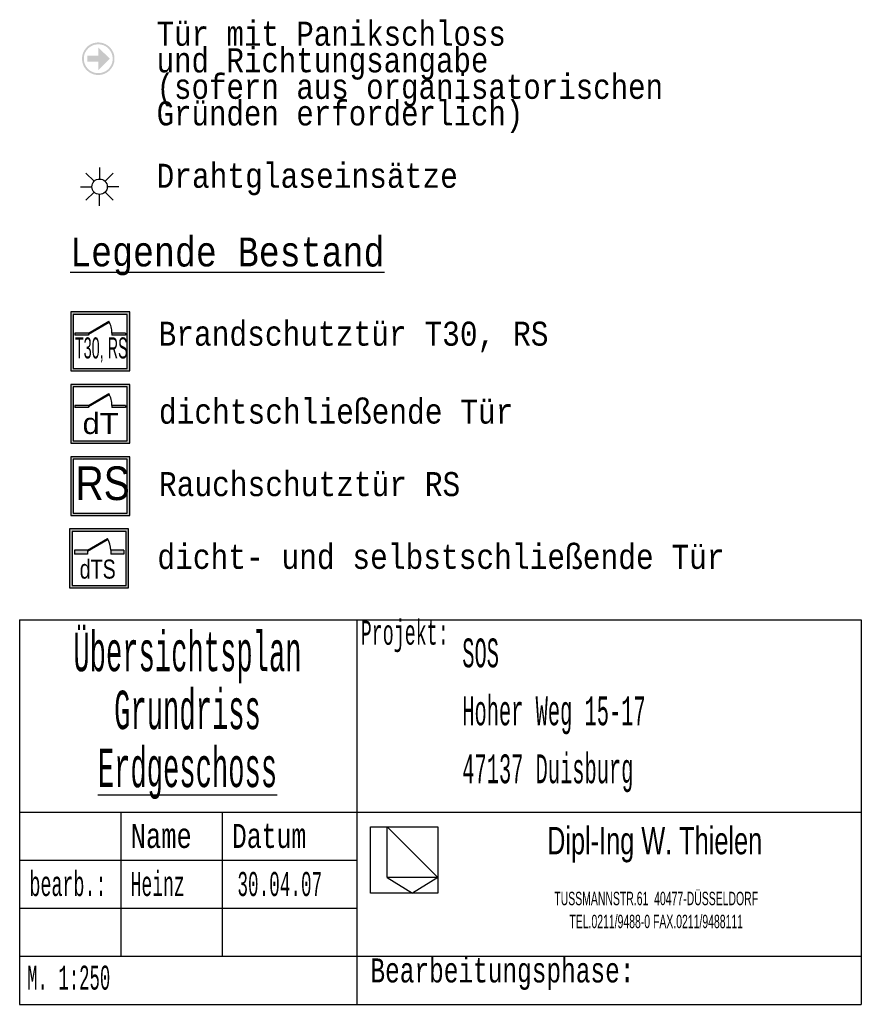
# Model space of a CAD drawing. Header units: metres. Extents: x -5 to 103, y -16 to 22.
# Tile 1 of 23: x -5.3581 to -5.2706, y -5.0678 to -4.9654. Entities that reach past the tile are written whole.
import ezdxf

# ---------------------------------------------------------------- set-up
doc = ezdxf.new("R2010")
doc.units = ezdxf.units.M
doc.linetypes.add('AUSGEZOGEN', pattern=[0])
doc.layers.add('XR$3$STANDARD', color=7, linetype='Continuous', lineweight=25)
doc.layers.add('XR$3$WAENDE', color=7, linetype='Continuous', lineweight=13)
doc.styles.add('ARIAL', font='ARIAL.TTF')
doc.styles.add('LUCIDACONSOLE', font='LUCON.TTF')

# ---------------------------------------------------------------- blocks, each defined once
blk = doc.blocks.new('NSY108')
at = {"color": 0, "linetype": 'ByBlock', "lineweight": -2}
for p, q in [((-0.000354, 0.000354), (-0.000141, 0.000141)), ((0, 0.0005), (0, 0.0002)), ((0.000354, 0.000354), (0.000141, 0.000141)), ((-0.0005, 0), (-0.0002, 0)), ((0.0005, 0), (0.0002, 0)), ((-0.000354, -0.000354), (-0.000141, -0.000141)), ((0, -0.0005), (0, -0.0002)), ((0.000354, -0.000354), (0.000141, -0.000141))]:
    blk.add_line(p, q, dxfattribs=at)
blk.add_circle((0, 0), 0.0002, dxfattribs=at)

msp = doc.modelspace()

# ---------------------------------------------------------------- hatches: boundary and pattern name
at = {"layer": 'XR$3$STANDARD', "linetype": 'AUSGEZOGEN', "lineweight": 13}
h = msp.add_hatch(color=6, dxfattribs=at)
h.paths.add_polyline_path([(-5.34824, -4.96949), (-5.34824, -4.96946), (-5.34824, -4.96943), (-5.34824, -4.9694), (-5.34824, -4.96937), (-5.34824, -4.96934), (-5.34825, -4.96931), (-5.34825, -4.96928), (-5.34825, -4.96925), (-5.34826, -4.96923), (-5.34826, -4.9692), (-5.34827, -4.96917), (-5.34827, -4.96914), (-5.34828, -4.96911), (-5.34829, -4.96908), (-5.34829, -4.96905), (-5.3483, -4.96902), (-5.34831, -4.969), (-5.34832, -4.96897), (-5.34833, -4.96894), (-5.34834, -4.96891), (-5.34835, -4.96888), (-5.34836, -4.96886), (-5.34837, -4.96883), (-5.34838, -4.9688), (-5.3484, -4.96878), (-5.34841, -4.96875), (-5.34842, -4.96872), (-5.34844, -4.9687), (-5.34845, -4.96867), (-5.34846, -4.96865), (-5.34848, -4.96862), (-5.34849, -4.96859), (-5.34851, -4.96857), (-5.34853, -4.96854), (-5.34854, -4.96852), (-5.34856, -4.9685), (-5.34858, -4.96847), (-5.3486, -4.96845), (-5.34861, -4.96843), (-5.34863, -4.9684), (-5.34865, -4.96838), (-5.34867, -4.96836), (-5.34869, -4.96834), (-5.34871, -4.96832), (-5.34873, -4.96829), (-5.34875, -4.96827), (-5.34877, -4.96825), (-5.3488, -4.96823), (-5.34882, -4.96821), (-5.34884, -4.9682), (-5.34886, -4.96818), (-5.34889, -4.96816), (-5.34891, -4.96814), (-5.34893, -4.96812), (-5.34896, -4.96811), (-5.34898, -4.96809), (-5.34901, -4.96807), (-5.34903, -4.96806), (-5.34906, -4.96804), (-5.34908, -4.96803), (-5.34911, -4.96801), (-5.34913, -4.968), (-5.34916, -4.96798), (-5.34919, -4.96797), (-5.34921, -4.96796), (-5.34924, -4.96795), (-5.34927, -4.96793), (-5.34929, -4.96792), (-5.34932, -4.96791), (-5.34935, -4.9679), (-5.34938, -4.96789), (-5.3494, -4.96788), (-5.34943, -4.96787), (-5.34946, -4.96787), (-5.34949, -4.96786), (-5.34952, -4.96785), (-5.34955, -4.96784), (-5.34958, -4.96784), (-5.3496, -4.96783), (-5.34963, -4.96783), (-5.34966, -4.96782), (-5.34969, -4.96782), (-5.34972, -4.96781), (-5.34975, -4.96781), (-5.34978, -4.96781), (-5.34981, -4.9678), (-5.34984, -4.9678), (-5.34987, -4.9678), (-5.3499, -4.9678), (-5.34993, -4.9678), (-5.34996, -4.9678), (-5.34999, -4.9678), (-5.35002, -4.9678), (-5.35005, -4.9678), (-5.35007, -4.96781), (-5.3501, -4.96781), (-5.35013, -4.96781), (-5.35016, -4.96782), (-5.35019, -4.96782), (-5.35022, -4.96783), (-5.35025, -4.96783), (-5.35028, -4.96784), (-5.35031, -4.96784), (-5.35034, -4.96785), (-5.35036, -4.96786), (-5.35039, -4.96787), (-5.35042, -4.96787), (-5.35045, -4.96788), (-5.35048, -4.96789), (-5.35051, -4.9679), (-5.35053, -4.96791), (-5.35056, -4.96792), (-5.35059, -4.96793), (-5.35061, -4.96795), (-5.35064, -4.96796), (-5.35067, -4.96797), (-5.35069, -4.96798), (-5.35072, -4.968), (-5.35075, -4.96801), (-5.35077, -4.96803), (-5.3508, -4.96804), (-5.35082, -4.96806), (-5.35085, -4.96807), (-5.35087, -4.96809), (-5.3509, -4.96811), (-5.35092, -4.96812), (-5.35094, -4.96814), (-5.35097, -4.96816), (-5.35099, -4.96818), (-5.35101, -4.9682), (-5.35104, -4.96821), (-5.35106, -4.96823), (-5.35108, -4.96825), (-5.3511, -4.96827), (-5.35112, -4.96829), (-5.35114, -4.96832), (-5.35116, -4.96834), (-5.35118, -4.96836), (-5.3512, -4.96838), (-5.35122, -4.9684), (-5.35124, -4.96843), (-5.35126, -4.96845), (-5.35128, -4.96847), (-5.35129, -4.9685), (-5.35131, -4.96852), (-5.35133, -4.96854), (-5.35134, -4.96857), (-5.35136, -4.96859), (-5.35138, -4.96862), (-5.35139, -4.96865), (-5.35141, -4.96867), (-5.35142, -4.9687), (-5.35143, -4.96872), (-5.35145, -4.96875), (-5.35146, -4.96878), (-5.35147, -4.9688), (-5.35148, -4.96883), (-5.35149, -4.96886), (-5.35151, -4.96888), (-5.35152, -4.96891), (-5.35153, -4.96894), (-5.35153, -4.96897), (-5.35154, -4.969), (-5.35155, -4.96902), (-5.35156, -4.96905), (-5.35157, -4.96908), (-5.35157, -4.96911), (-5.35158, -4.96914), (-5.35159, -4.96917), (-5.35159, -4.9692), (-5.3516, -4.96923), (-5.3516, -4.96925), (-5.3516, -4.96928), (-5.35161, -4.96931), (-5.35161, -4.96934), (-5.35161, -4.96937), (-5.35162, -4.9694), (-5.35162, -4.96943), (-5.35162, -4.96946), (-5.35162, -4.96949), (-5.35162, -4.96952), (-5.35162, -4.96955), (-5.35162, -4.96958), (-5.35161, -4.96961), (-5.35161, -4.96964), (-5.35161, -4.96967), (-5.3516, -4.9697), (-5.3516, -4.96973), (-5.3516, -4.96975), (-5.35159, -4.96978), (-5.35159, -4.96981), (-5.35158, -4.96984), (-5.35157, -4.96987), (-5.35157, -4.9699), (-5.35156, -4.96993), (-5.35155, -4.96996), (-5.35154, -4.96998), (-5.35153, -4.97001), (-5.35153, -4.97004), (-5.35152, -4.97007), (-5.35151, -4.9701), (-5.35149, -4.97012), (-5.35148, -4.97015), (-5.35147, -4.97018), (-5.35146, -4.9702), (-5.35145, -4.97023), (-5.35143, -4.97026), (-5.35142, -4.97028), (-5.35141, -4.97031), (-5.35139, -4.97034), (-5.35138, -4.97036), (-5.35136, -4.97039), (-5.35134, -4.97041), (-5.35133, -4.97044), (-5.35131, -4.97046), (-5.35129, -4.97048), (-5.35128, -4.97051), (-5.35126, -4.97053), (-5.35124, -4.97055), (-5.35122, -4.97058), (-5.3512, -4.9706), (-5.35118, -4.97062), (-5.35116, -4.97064), (-5.35114, -4.97066), (-5.35112, -4.97069), (-5.3511, -4.97071), (-5.35108, -4.97073), (-5.35106, -4.97075), (-5.35104, -4.97077), (-5.35101, -4.97078), (-5.35099, -4.9708), (-5.35097, -4.97082), (-5.35094, -4.97084), (-5.35092, -4.97086), (-5.3509, -4.97087), (-5.35087, -4.97089), (-5.35085, -4.97091), (-5.35082, -4.97092), (-5.3508, -4.97094), (-5.35077, -4.97095), (-5.35075, -4.97097), (-5.35072, -4.97098), (-5.35069, -4.971), (-5.35067, -4.97101), (-5.35064, -4.97102), (-5.35061, -4.97103), (-5.35059, -4.97105), (-5.35056, -4.97106), (-5.35053, -4.97107), (-5.35051, -4.97108), (-5.35048, -4.97109), (-5.35045, -4.9711), (-5.35042, -4.97111), (-5.35039, -4.97111), (-5.35036, -4.97112), (-5.35034, -4.97113), (-5.35031, -4.97114), (-5.35028, -4.97114), (-5.35025, -4.97115), (-5.35022, -4.97115), (-5.35019, -4.97116), (-5.35016, -4.97116), (-5.35013, -4.97117), (-5.3501, -4.97117), (-5.35007, -4.97117), (-5.35005, -4.97118), (-5.35002, -4.97118), (-5.34999, -4.97118), (-5.34996, -4.97118), (-5.34993, -4.97118), (-5.3499, -4.97118), (-5.34987, -4.97118), (-5.34984, -4.97118), (-5.34981, -4.97118), (-5.34978, -4.97117), (-5.34975, -4.97117), (-5.34972, -4.97117), (-5.34969, -4.97116), (-5.34966, -4.97116), (-5.34963, -4.97115), (-5.3496, -4.97115), (-5.34958, -4.97114), (-5.34955, -4.97114), (-5.34952, -4.97113), (-5.34949, -4.97112), (-5.34946, -4.97111), (-5.34943, -4.97111), (-5.3494, -4.9711), (-5.34938, -4.97109), (-5.34935, -4.97108), (-5.34932, -4.97107), (-5.34929, -4.97106), (-5.34927, -4.97105), (-5.34924, -4.97103), (-5.34921, -4.97102), (-5.34919, -4.97101), (-5.34916, -4.971), (-5.34913, -4.97098), (-5.34911, -4.97097), (-5.34908, -4.97095), (-5.34906, -4.97094), (-5.34903, -4.97092), (-5.34901, -4.97091), (-5.34898, -4.97089), (-5.34896, -4.97087), (-5.34893, -4.97086), (-5.34891, -4.97084), (-5.34889, -4.97082), (-5.34886, -4.9708), (-5.34884, -4.97078), (-5.34882, -4.97077), (-5.3488, -4.97075), (-5.34877, -4.97073), (-5.34875, -4.97071), (-5.34873, -4.97069), (-5.34871, -4.97066), (-5.34869, -4.97064), (-5.34867, -4.97062), (-5.34865, -4.9706), (-5.34863, -4.97058), (-5.34861, -4.97055), (-5.3486, -4.97053), (-5.34858, -4.97051), (-5.34856, -4.97048), (-5.34854, -4.97046), (-5.34853, -4.97044), (-5.34851, -4.97041), (-5.34849, -4.97039), (-5.34848, -4.97036), (-5.34846, -4.97034), (-5.34845, -4.97031), (-5.34844, -4.97028), (-5.34842, -4.97026), (-5.34841, -4.97023), (-5.3484, -4.9702), (-5.34838, -4.97018), (-5.34837, -4.97015), (-5.34836, -4.97012), (-5.34835, -4.9701), (-5.34834, -4.97007), (-5.34833, -4.97004), (-5.34832, -4.97001), (-5.34831, -4.96998), (-5.3483, -4.96996), (-5.34829, -4.96993), (-5.34829, -4.9699), (-5.34828, -4.96987), (-5.34827, -4.96984), (-5.34827, -4.96981), (-5.34826, -4.96978), (-5.34826, -4.96975), (-5.34825, -4.96973), (-5.34825, -4.9697), (-5.34825, -4.96967), (-5.34824, -4.96964), (-5.34824, -4.96961), (-5.34824, -4.96958), (-5.34824, -4.96955), (-5.34824, -4.96952)])
h.paths.add_polyline_path([(-5.34843, -4.96946), (-5.34843, -4.96949), (-5.34843, -4.96952), (-5.34843, -4.96954), (-5.34843, -4.96957), (-5.34843, -4.96959), (-5.34844, -4.96962), (-5.34844, -4.96965), (-5.34844, -4.96967), (-5.34844, -4.9697), (-5.34845, -4.96972), (-5.34845, -4.96975), (-5.34846, -4.96978), (-5.34846, -4.9698), (-5.34847, -4.96983), (-5.34847, -4.96985), (-5.34848, -4.96988), (-5.34849, -4.9699), (-5.34849, -4.96993), (-5.3485, -4.96995), (-5.34851, -4.96998), (-5.34852, -4.97), (-5.34853, -4.97003), (-5.34854, -4.97005), (-5.34855, -4.97008), (-5.34856, -4.9701), (-5.34857, -4.97012), (-5.34858, -4.97015), (-5.34859, -4.97017), (-5.3486, -4.97019), (-5.34862, -4.97022), (-5.34863, -4.97024), (-5.34864, -4.97026), (-5.34866, -4.97028), (-5.34867, -4.97031), (-5.34869, -4.97033), (-5.3487, -4.97035), (-5.34872, -4.97037), (-5.34873, -4.97039), (-5.34875, -4.97041), (-5.34876, -4.97043), (-5.34878, -4.97045), (-5.3488, -4.97047), (-5.34881, -4.97049), (-5.34883, -4.97051), (-5.34885, -4.97053), (-5.34887, -4.97055), (-5.34889, -4.97057), (-5.34891, -4.97059), (-5.34892, -4.9706), (-5.34894, -4.97062), (-5.34896, -4.97064), (-5.34898, -4.97065), (-5.34901, -4.97067), (-5.34903, -4.97069), (-5.34905, -4.9707), (-5.34907, -4.97072), (-5.34909, -4.97073), (-5.34911, -4.97075), (-5.34913, -4.97076), (-5.34916, -4.97077), (-5.34918, -4.97079), (-5.3492, -4.9708), (-5.34922, -4.97081), (-5.34925, -4.97082), (-5.34927, -4.97084), (-5.34929, -4.97085), (-5.34932, -4.97086), (-5.34934, -4.97087), (-5.34937, -4.97088), (-5.34939, -4.97089), (-5.34941, -4.9709), (-5.34944, -4.97091), (-5.34946, -4.97091), (-5.34949, -4.97092), (-5.34951, -4.97093), (-5.34954, -4.97094), (-5.34956, -4.97094), (-5.34959, -4.97095), (-5.34962, -4.97096), (-5.34964, -4.97096), (-5.34967, -4.97097), (-5.34969, -4.97097), (-5.34972, -4.97097), (-5.34974, -4.97098), (-5.34977, -4.97098), (-5.3498, -4.97098), (-5.34982, -4.97098), (-5.34985, -4.97099), (-5.34987, -4.97099), (-5.3499, -4.97099), (-5.34993, -4.97099), (-5.34995, -4.97099), (-5.34998, -4.97099), (-5.35001, -4.97099), (-5.35003, -4.97098), (-5.35006, -4.97098), (-5.35008, -4.97098), (-5.35011, -4.97098), (-5.35014, -4.97097), (-5.35016, -4.97097), (-5.35019, -4.97097), (-5.35021, -4.97096), (-5.35024, -4.97096), (-5.35026, -4.97095), (-5.35029, -4.97094), (-5.35031, -4.97094), (-5.35034, -4.97093), (-5.35037, -4.97092), (-5.35039, -4.97091), (-5.35041, -4.97091), (-5.35044, -4.9709), (-5.35046, -4.97089), (-5.35049, -4.97088), (-5.35051, -4.97087), (-5.35054, -4.97086), (-5.35056, -4.97085), (-5.35058, -4.97084), (-5.35061, -4.97082), (-5.35063, -4.97081), (-5.35065, -4.9708), (-5.35068, -4.97079), (-5.3507, -4.97077), (-5.35072, -4.97076), (-5.35074, -4.97075), (-5.35076, -4.97073), (-5.35079, -4.97072), (-5.35081, -4.9707), (-5.35083, -4.97069), (-5.35085, -4.97067), (-5.35087, -4.97065), (-5.35089, -4.97064), (-5.35091, -4.97062), (-5.35093, -4.9706), (-5.35095, -4.97059), (-5.35097, -4.97057), (-5.35099, -4.97055), (-5.351, -4.97053), (-5.35102, -4.97051), (-5.35104, -4.97049), (-5.35106, -4.97047), (-5.35107, -4.97045), (-5.35109, -4.97043), (-5.35111, -4.97041), (-5.35112, -4.97039), (-5.35114, -4.97037), (-5.35115, -4.97035), (-5.35117, -4.97033), (-5.35118, -4.97031), (-5.3512, -4.97028), (-5.35121, -4.97026), (-5.35122, -4.97024), (-5.35124, -4.97022), (-5.35125, -4.97019), (-5.35126, -4.97017), (-5.35127, -4.97015), (-5.35128, -4.97012), (-5.3513, -4.9701), (-5.35131, -4.97008), (-5.35132, -4.97005), (-5.35133, -4.97003), (-5.35133, -4.97), (-5.35134, -4.96998), (-5.35135, -4.96995), (-5.35136, -4.96993), (-5.35137, -4.9699), (-5.35137, -4.96988), (-5.35138, -4.96985), (-5.35139, -4.96983), (-5.35139, -4.9698), (-5.3514, -4.96978), (-5.3514, -4.96975), (-5.35141, -4.96972), (-5.35141, -4.9697), (-5.35141, -4.96967), (-5.35142, -4.96965), (-5.35142, -4.96962), (-5.35142, -4.96959), (-5.35142, -4.96957), (-5.35142, -4.96954), (-5.35142, -4.96952), (-5.35143, -4.96949), (-5.35142, -4.96946), (-5.35142, -4.96944), (-5.35142, -4.96941), (-5.35142, -4.96939), (-5.35142, -4.96936), (-5.35142, -4.96933), (-5.35141, -4.96931), (-5.35141, -4.96928), (-5.35141, -4.96926), (-5.3514, -4.96923), (-5.3514, -4.9692), (-5.35139, -4.96918), (-5.35139, -4.96915), (-5.35138, -4.96913), (-5.35137, -4.9691), (-5.35137, -4.96908), (-5.35136, -4.96905), (-5.35135, -4.96903), (-5.35134, -4.969), (-5.35133, -4.96898), (-5.35133, -4.96895), (-5.35132, -4.96893), (-5.35131, -4.9689), (-5.3513, -4.96888), (-5.35128, -4.96886), (-5.35127, -4.96883), (-5.35126, -4.96881), (-5.35125, -4.96879), (-5.35124, -4.96876), (-5.35122, -4.96874), (-5.35121, -4.96872), (-5.3512, -4.9687), (-5.35118, -4.96867), (-5.35117, -4.96865), (-5.35115, -4.96863), (-5.35114, -4.96861), (-5.35112, -4.96859), (-5.35111, -4.96857), (-5.35109, -4.96855), (-5.35107, -4.96853), (-5.35106, -4.96851), (-5.35104, -4.96849), (-5.35102, -4.96847), (-5.351, -4.96845), (-5.35099, -4.96843), (-5.35097, -4.96841), (-5.35095, -4.96839), (-5.35093, -4.96838), (-5.35091, -4.96836), (-5.35089, -4.96834), (-5.35087, -4.96833), (-5.35085, -4.96831), (-5.35083, -4.96829), (-5.35081, -4.96828), (-5.35079, -4.96826), (-5.35076, -4.96825), (-5.35074, -4.96823), (-5.35072, -4.96822), (-5.3507, -4.96821), (-5.35068, -4.96819), (-5.35065, -4.96818), (-5.35063, -4.96817), (-5.35061, -4.96816), (-5.35058, -4.96814), (-5.35056, -4.96813), (-5.35054, -4.96812), (-5.35051, -4.96811), (-5.35049, -4.9681), (-5.35046, -4.96809), (-5.35044, -4.96808), (-5.35041, -4.96807), (-5.35039, -4.96807), (-5.35037, -4.96806), (-5.35034, -4.96805), (-5.35031, -4.96804), (-5.35029, -4.96804), (-5.35026, -4.96803), (-5.35024, -4.96802), (-5.35021, -4.96802), (-5.35019, -4.96801), (-5.35016, -4.96801), (-5.35014, -4.96801), (-5.35011, -4.968), (-5.35008, -4.968), (-5.35006, -4.968), (-5.35003, -4.968), (-5.35001, -4.96799), (-5.34998, -4.96799), (-5.34995, -4.96799), (-5.34993, -4.96799), (-5.3499, -4.96799), (-5.34987, -4.96799), (-5.34985, -4.96799), (-5.34982, -4.968), (-5.3498, -4.968), (-5.34977, -4.968), (-5.34974, -4.968), (-5.34972, -4.96801), (-5.34969, -4.96801), (-5.34967, -4.96801), (-5.34964, -4.96802), (-5.34962, -4.96802), (-5.34959, -4.96803), (-5.34956, -4.96804), (-5.34954, -4.96804), (-5.34951, -4.96805), (-5.34949, -4.96806), (-5.34946, -4.96807), (-5.34944, -4.96807), (-5.34941, -4.96808), (-5.34939, -4.96809), (-5.34937, -4.9681), (-5.34934, -4.96811), (-5.34932, -4.96812), (-5.34929, -4.96813), (-5.34927, -4.96814), (-5.34925, -4.96816), (-5.34922, -4.96817), (-5.3492, -4.96818), (-5.34918, -4.96819), (-5.34916, -4.96821), (-5.34913, -4.96822), (-5.34911, -4.96823), (-5.34909, -4.96825), (-5.34907, -4.96826), (-5.34905, -4.96828), (-5.34903, -4.96829), (-5.34901, -4.96831), (-5.34898, -4.96833), (-5.34896, -4.96834), (-5.34894, -4.96836), (-5.34892, -4.96838), (-5.34891, -4.96839), (-5.34889, -4.96841), (-5.34887, -4.96843), (-5.34885, -4.96845), (-5.34883, -4.96847), (-5.34881, -4.96849), (-5.3488, -4.96851), (-5.34878, -4.96853), (-5.34876, -4.96855), (-5.34875, -4.96857), (-5.34873, -4.96859), (-5.34872, -4.96861), (-5.3487, -4.96863), (-5.34869, -4.96865), (-5.34867, -4.96867), (-5.34866, -4.9687), (-5.34864, -4.96872), (-5.34863, -4.96874), (-5.34862, -4.96876), (-5.3486, -4.96879), (-5.34859, -4.96881), (-5.34858, -4.96883), (-5.34857, -4.96886), (-5.34856, -4.96888), (-5.34855, -4.9689), (-5.34854, -4.96893), (-5.34853, -4.96895), (-5.34852, -4.96898), (-5.34851, -4.969), (-5.3485, -4.96903), (-5.34849, -4.96905), (-5.34849, -4.96908), (-5.34848, -4.9691), (-5.34847, -4.96913), (-5.34847, -4.96915), (-5.34846, -4.96918), (-5.34846, -4.9692), (-5.34845, -4.96923), (-5.34845, -4.96926), (-5.34844, -4.96928), (-5.34844, -4.96931), (-5.34844, -4.96933), (-5.34844, -4.96936), (-5.34843, -4.96939), (-5.34843, -4.96941), (-5.34843, -4.96944)], flags=16)
msp.add_hatch(color=6, dxfattribs=at).paths.add_polyline_path([(-5.34993, -4.9683), (-5.34993, -4.96918), (-5.35108, -4.96918), (-5.35108, -4.9698), (-5.34993, -4.9698), (-5.34993, -4.97068), (-5.34873, -4.96949)])
at = {"layer": 'XR$3$STANDARD', "linetype": 'AUSGEZOGEN', "lineweight": 140}
h = msp.add_hatch(color=0, dxfattribs=at)
h.paths.add_polyline_path([(-5.34666, -4.99583), (-5.35279, -4.99583), (-5.35279, -5.00196), (-5.34666, -5.00196)])
h.paths.add_polyline_path([(-5.35252, -4.9961), (-5.34692, -4.9961), (-5.34692, -5.0017), (-5.35252, -5.0017)], flags=16)
for points in [[(-5.35095, -4.99802), (-5.35095, -4.99813), (-5.34878, -4.99688), (-5.34883, -4.9968)], [(-5.35095, -4.99824), (-5.35095, -4.99802), (-5.35235, -4.99802), (-5.35235, -4.99824)], [(-5.3471, -4.99824), (-5.3471, -4.99802), (-5.3485, -4.99802), (-5.3485, -4.99824)], [(-5.35095, -5.00555), (-5.35095, -5.00566), (-5.34878, -5.0044), (-5.34883, -5.00432)], [(-5.35095, -5.00576), (-5.35095, -5.00555), (-5.35235, -5.00555), (-5.35235, -5.00576)], [(-5.3471, -5.00576), (-5.3471, -5.00555), (-5.3485, -5.00555), (-5.3485, -5.00576)], [(-5.35103, -5.02059), (-5.35103, -5.0207), (-5.34891, -5.01947), (-5.34895, -5.01939)], [(-5.35103, -5.02102), (-5.35103, -5.02059), (-5.3524, -5.02059), (-5.3524, -5.02102)], [(-5.34726, -5.02102), (-5.34726, -5.02059), (-5.34863, -5.02059), (-5.34863, -5.02102)]]:
    msp.add_hatch(color=0, dxfattribs=at).paths.add_polyline_path(points)
h = msp.add_hatch(color=0, dxfattribs=at)
h.paths.add_polyline_path([(-5.34666, -5.00336), (-5.35279, -5.00336), (-5.35279, -5.00948), (-5.34666, -5.00948)])
h.paths.add_polyline_path([(-5.35252, -5.00362), (-5.34692, -5.00362), (-5.34692, -5.00922), (-5.35252, -5.00922)], flags=16)
h = msp.add_hatch(color=0, dxfattribs=at)
h.paths.add_polyline_path([(-5.34666, -5.01088), (-5.35279, -5.01088), (-5.35279, -5.01701), (-5.34666, -5.01701)])
h.paths.add_polyline_path([(-5.35252, -5.01114), (-5.34692, -5.01114), (-5.34692, -5.01674), (-5.35252, -5.01674)], flags=16)
h = msp.add_hatch(color=0, dxfattribs=at)
h.paths.add_polyline_path([(-5.34678, -5.0184), (-5.35291, -5.0184), (-5.35291, -5.02453), (-5.34678, -5.02453)])
h.paths.add_polyline_path([(-5.35264, -5.01867), (-5.34704, -5.01867), (-5.34704, -5.02427), (-5.35264, -5.02427)], flags=16)

# ---------------------------------------------------------------- linework, layer by layer
at = {"layer": 'XR$3$STANDARD', "color": 0, "linetype": 'AUSGEZOGEN', "lineweight": 25}
for p, q in [((-5.34666, -4.99583), (-5.35279, -4.99583)), ((-5.35279, -4.99583), (-5.35279, -5.00196)), ((-5.34692, -4.9961), (-5.35252, -4.9961)), ((-5.35252, -4.9961), (-5.35252, -5.0017)), ((-5.34692, -5.0017), (-5.34692, -4.9961)), ((-5.34666, -5.00196), (-5.34666, -4.99583)), ((-5.35279, -5.00196), (-5.34666, -5.00196)), ((-5.35252, -5.0017), (-5.34692, -5.0017)), ((-5.34666, -5.00336), (-5.35279, -5.00336)), ((-5.35279, -5.00336), (-5.35279, -5.00948)), ((-5.34666, -5.00948), (-5.34666, -5.00336)), ((-5.34692, -5.00362), (-5.35252, -5.00362)), ((-5.35252, -5.00362), (-5.35252, -5.00922)), ((-5.34692, -5.00922), (-5.34692, -5.00362)), ((-5.35279, -5.00948), (-5.34666, -5.00948)), ((-5.35252, -5.00922), (-5.34692, -5.00922)), ((-5.34666, -5.01088), (-5.35279, -5.01088)), ((-5.35279, -5.01088), (-5.35279, -5.01701)), ((-5.34692, -5.01114), (-5.35252, -5.01114)), ((-5.35252, -5.01114), (-5.35252, -5.01674)), ((-5.34692, -5.01674), (-5.34692, -5.01114)), ((-5.34666, -5.01701), (-5.34666, -5.01088)), ((-5.35252, -5.01674), (-5.34692, -5.01674)), ((-5.35279, -5.01701), (-5.34666, -5.01701)), ((-5.34678, -5.0184), (-5.35291, -5.0184)), ((-5.35291, -5.0184), (-5.35291, -5.02453)), ((-5.34704, -5.01867), (-5.35264, -5.01867)), ((-5.35264, -5.01867), (-5.35264, -5.02427)), ((-5.34704, -5.02427), (-5.34704, -5.01867)), ((-5.34678, -5.02453), (-5.34678, -5.0184)), ((-5.35291, -5.02453), (-5.34678, -5.02453)), ((-5.35264, -5.02427), (-5.34704, -5.02427)), ((-5.3581, -5.02784), (-5.2706, -5.02784)), ((-5.32305, -5.02784), (-5.32305, -5.06784)), ((-5.3581, -5.04784), (-5.2706, -5.04784)), ((-5.34757, -5.04784), (-5.34757, -5.06284)), ((-5.33704, -5.04784), (-5.33704, -5.06284)), ((-5.32163, -5.04938), (-5.32163, -5.04938)), ((-5.32163, -5.04938), (-5.32163, -5.04938)), ((-5.32163, -5.04938), (-5.31463, -5.04938)), ((-5.32163, -5.05629), (-5.32163, -5.04938)), ((-5.31463, -5.04938), (-5.31463, -5.04938)), ((-5.31463, -5.04938), (-5.31463, -5.04938)), ((-5.31463, -5.04938), (-5.31463, -5.05629)), ((-5.3581, -5.05284), (-5.32305, -5.05284)), ((-5.31463, -5.05629), (-5.32163, -5.05629)), ((-5.3581, -5.05784), (-5.32305, -5.05784)), ((-5.3581, -5.06284), (-5.2706, -5.06284))]:
    msp.add_line(p, q, dxfattribs=at)
at = {"layer": 'XR$3$STANDARD', "color": 1, "linetype": 'AUSGEZOGEN', "lineweight": 25}
for p, q in [((-5.35095, -4.99802), (-5.34883, -4.9968)), ((-5.35095, -4.99813), (-5.34878, -4.99688)), ((-5.35095, -4.99802), (-5.35235, -4.99802)), ((-5.35235, -4.99802), (-5.35235, -4.99824)), ((-5.35095, -4.99824), (-5.35235, -4.99824)), ((-5.35095, -4.99802), (-5.35095, -4.99824)), ((-5.3471, -4.99802), (-5.3485, -4.99802)), ((-5.3485, -4.99802), (-5.3485, -4.99824)), ((-5.3471, -4.99824), (-5.3485, -4.99824)), ((-5.3471, -4.99802), (-5.3471, -4.99824)), ((-5.35095, -5.00555), (-5.34883, -5.00432)), ((-5.35095, -5.00566), (-5.34878, -5.0044)), ((-5.35095, -5.00555), (-5.35235, -5.00555)), ((-5.35235, -5.00555), (-5.35235, -5.00576)), ((-5.35095, -5.00555), (-5.35095, -5.00576)), ((-5.3471, -5.00555), (-5.3485, -5.00555)), ((-5.3485, -5.00555), (-5.3485, -5.00576)), ((-5.3471, -5.00555), (-5.3471, -5.00576)), ((-5.35095, -5.00576), (-5.35235, -5.00576)), ((-5.3471, -5.00576), (-5.3485, -5.00576)), ((-5.35103, -5.02059), (-5.34895, -5.01939)), ((-5.35103, -5.0207), (-5.34891, -5.01947)), ((-5.3524, -5.02059), (-5.3524, -5.02102)), ((-5.35103, -5.02059), (-5.3524, -5.02059)), ((-5.35103, -5.02059), (-5.35103, -5.02102)), ((-5.34863, -5.02059), (-5.34863, -5.02102)), ((-5.34726, -5.02059), (-5.34863, -5.02059)), ((-5.34726, -5.02059), (-5.34726, -5.02102)), ((-5.35103, -5.02102), (-5.3524, -5.02102)), ((-5.34726, -5.02102), (-5.34863, -5.02102)), ((-5.3581, -5.02784), (-5.3581, -5.06784)), ((-5.2706, -5.02784), (-5.2706, -5.06784)), ((-5.31988, -5.05463), (-5.31988, -5.04938)), ((-5.31988, -5.05463), (-5.31726, -5.05629)), ((-5.3581, -5.06784), (-5.2706, -5.06784))]:
    msp.add_line(p, q, dxfattribs=at)
at = {"layer": 'XR$3$STANDARD', "color": 2, "linetype": 'AUSGEZOGEN', "lineweight": 25}
for p, q in [((-5.31988, -5.04938), (-5.31463, -5.05463)), ((-5.31463, -5.05463), (-5.31988, -5.05463)), ((-5.31463, -5.05463), (-5.31726, -5.05629))]:
    msp.add_line(p, q, dxfattribs=at)
at = {"layer": 'XR$3$STANDARD', "color": 1, "linetype": 'AUSGEZOGEN', "lineweight": 25}
for centre, radius in [((-5.35095, -4.99802), 0.00245), ((-5.35095, -5.00555), 0.00245), ((-5.35103, -5.02059), 0.0024)]:
    msp.add_arc(centre, radius, 0, 30, dxfattribs=at)

# ---------------------------------------------------------------- block references
at = {"layer": 'XR$3$STANDARD', "color": 0, "linetype": 'AUSGEZOGEN', "lineweight": 25, "xscale": 4, "yscale": 4, "zscale": 4}
msp.add_blockref('NSY108', (-5.34979, -4.9828), dxfattribs=at)

# ---------------------------------------------------------------- texts
at = {"layer": 'XR$3$STANDARD', "color": 0, "linetype": 'AUSGEZOGEN', "lineweight": 25, "style": 'LUCIDACONSOLE'}
for s, insert, char_height, width, attachment_point, line_spacing_factor in [('{\\fLucida Console|i0|b0;\\H0.002500;\\W0.857143;\\C7;Tür mit Panikschloss}\\P{\\fLucida Console|i0|b0;\\H0.002500;\\W0.857143;\\C7;und Richtungsangabe}\\P{\\fLucida Console|i0|b0;\\H0.002500;\\W0.857143;\\C7;(sofern aus organisatorischen}\\P{\\fLucida Console|i0|b0;\\H0.002500;\\W0.857143;\\C7;Gründen erforderlich)}\\P', (-5.34386, -4.96564), 0.0025, 0.061157, 1, 0.662651), ('{\\fLucida Console|i0|b0;\\H0.004000;\\W0.500000;\\C7;Übersichtsplan}\\P{\\fLucida Console|i0|b0;\\H0.004000;\\W0.500000;\\C7;Grundriss}\\P{\\L\\fLucida Console|i0|b0;\\H0.004000;\\W0.500000;\\C7;Erdgeschoss\\l}\\P', (-5.34065, -5.02919), 0.004, 0.028091, 2, 0.903614)]:
    msp.add_mtext(s, dxfattribs=dict(at, insert=insert, char_height=char_height, width=width, attachment_point=attachment_point, line_spacing_factor=line_spacing_factor))
at = {"layer": 'XR$3$STANDARD', "color": 0, "linetype": 'AUSGEZOGEN', "lineweight": 25, "attachment_point": 7}
for s, insert, char_height, width, style in [('\\W0.87;Drahtglaseinsätze', (-5.34387, -4.9837), 0.0025, 0.0363047, 'LUCIDACONSOLE'), ('{\\L\\fLucida Console|i0|b0;\\H0.003000;\\W0.857143;\\C7;Legende Bestand\\l}\\P', (-5.35285, -4.99203), 0.003, 0.0386046, 'LUCIDACONSOLE'), ('\\W0.87;Brandschutztür\\~T30,\\~RS', (-5.34366, -5.00001), 0.0025, 0.0466602, 'LUCIDACONSOLE'), ('\\W0.49;T30,\\~RS', (-5.35236, -5.00107), 0.0021875, 0.0059275, 'ARIAL'), ('\\W0.87;dichtschließende\\~Tür', (-5.34362, -5.00749), 0.0025, 0.0425163, 'LUCIDACONSOLE'), ('\\W1.05;dT', (-5.35156, -5.00855), 0.002188, 0.0047225, 'ARIAL'), ('\\W0.83;RS', (-5.35229, -5.01544), 0.0035, 0.0065763, 'ARIAL'), ('\\W0.87;Rauchschutztür\\~RS', (-5.34362, -5.01502), 0.0025, 0.0363066, 'LUCIDACONSOLE'), ('\\W0.87;dicht-\\~und\\~selbstschließende\\~Tür', (-5.34378, -5.0226), 0.0025, 0.0673692, 'LUCIDACONSOLE'), ('\\W0.74;dTS', (-5.35186, -5.02359), 0.001978, 0.0043291, 'ARIAL'), ('\\W0.54;Projekt:', (-5.32264, -5.03122), 0.0025, 0.0103425, 'LUCIDACONSOLE'), ('\\W0.75;Name', (-5.34656, -5.05161), 0.0025, 0.0076995, 'LUCIDACONSOLE'), ('\\W0.73;Datum', (-5.33603, -5.05161), 0.0025, 0.0093704, 'LUCIDACONSOLE'), ('\\W0.54;bearb.:', (-5.35708, -5.05661), 0.0025, 0.0091368, 'LUCIDACONSOLE'), ('\\W0.53;Heinz', (-5.34656, -5.05661), 0.0025, 0.0066999, 'LUCIDACONSOLE'), ('\\W0.52;30.04.07', (-5.33546, -5.05661), 0.0025, 0.0103195, 'LUCIDACONSOLE'), ('\\W0.51;M.\\~1:250', (-5.35732, -5.06635), 0.0025, 0.0103079, 'LUCIDACONSOLE'), ('\\W0.72;Bearbeitungsphase:', (-5.32163, -5.06635), 0.0025, 0.0313559, 'LUCIDACONSOLE')]:
    msp.add_mtext(s, dxfattribs=dict(at, insert=insert, char_height=char_height, width=width, style=style))
at = {"layer": 'XR$3$STANDARD', "color": 4, "linetype": 'AUSGEZOGEN', "lineweight": 25, "insert": (-5.29208, -5.05124), "char_height": 0.00285, "width": 0.0344449, "attachment_point": 5}
msp.add_mtext('\\W0.69;Dipl-Ing\\~W.\\~Thielen', dxfattribs=at)
at = {"layer": 'XR$3$STANDARD', "color": 4, "linetype": 'AUSGEZOGEN', "lineweight": 25, "insert": (-5.29192, -5.05613), "char_height": 0.0014, "width": 0.0270725, "attachment_point": 2, "line_spacing_factor": 1.024096}
msp.add_mtext('\\W0.58;TUSSMANNSTR.61\\~\\~40477-DÜSSELDORF\\PTEL.0211/9488-0\\~FAX.0211/9488111', dxfattribs=at)
at = {"layer": 'XR$3$WAENDE', "color": 0, "linetype": 'AUSGEZOGEN', "lineweight": 25, "insert": (-5.31208, -5.02979), "char_height": 0.003, "width": 0.0225658, "attachment_point": 1, "line_spacing_factor": 1.204819, "style": 'LUCIDACONSOLE'}
msp.add_mtext('{\\fLucida Console|i0|b0;\\H0.003000;\\W0.500000;\\C7;SOS}\\P{\\fLucida Console|i0|b0;\\H0.003000;\\W0.500000;\\C7;Hoher Weg 15-17}\\P{\\fLucida Console|i0|b0;\\H0.003000;\\W0.500000;\\C7;47137 Duisburg}\\P', dxfattribs=at)

doc.saveas('drawing.dxf')
